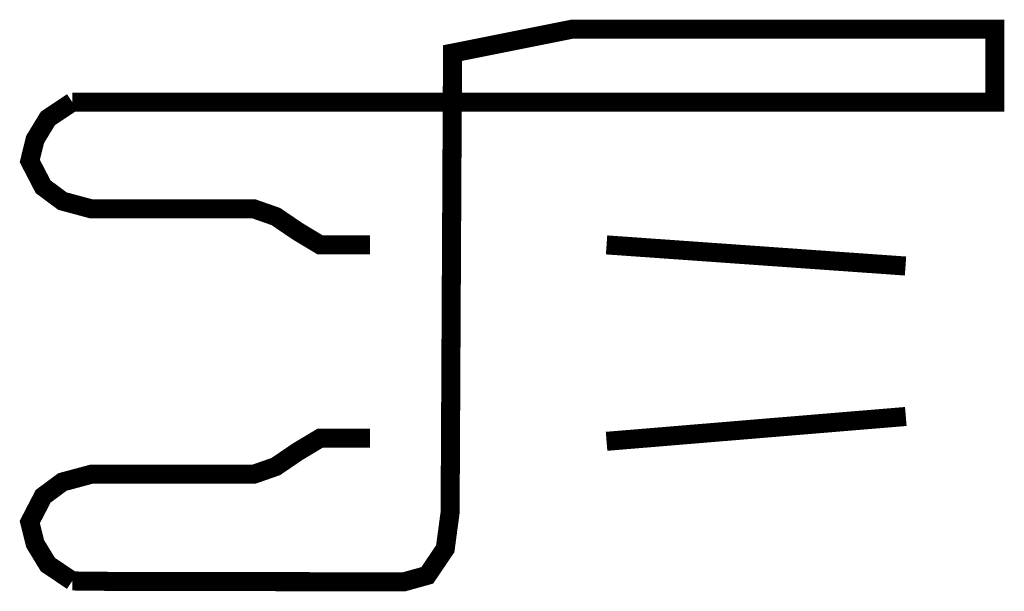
# Model space of a CAD drawing. Header units: metres. Extents: x 361 to 11389, y -5770 to 2389.
# Tile 2 of 3: x 10160 to 10522, y -5770 to -5560. Entities that reach past the tile are written whole.
import ezdxf

# ---------------------------------------------------------------- set-up
doc = ezdxf.new("R2010")
doc.units = ezdxf.units.M

msp = doc.modelspace()

# ---------------------------------------------------------------- linework, layer by layer
at = {"color": 1, "const_width": 7}
for points in [[(10179.69, -5766.39), (10196.37, -5766.58), (10301.66, -5766.7), (10310.15, -5764.34), (10316.77, -5754.55), (10318.56, -5741.23), (10319.45, -5572.3), (10363.35, -5563.53), (10518.77, -5563.53), (10518.77, -5590.33), (10206.54, -5590.33), (10179.69, -5590.33)], [(10289.15, -5642.83), (10270.78, -5642.83), (10262.61, -5637.92), (10254.49, -5632.4), (10246.38, -5629.56), (10186.78, -5629.61), (10176.05, -5626.72), (10168.98, -5621.46), (10164.06, -5611.98), (10166.03, -5604.03), (10170.72, -5596.34), (10179.69, -5590.33)], [(10485.96, -5650.6), (10376.07, -5642.83)], [(10486.07, -5705.92), (10376.07, -5715.05)], [(10289.15, -5713.87), (10270.78, -5713.9), (10262.61, -5718.8), (10254.49, -5724.32), (10246.38, -5727.16), (10186.78, -5727.12), (10176.05, -5730.01), (10168.98, -5735.26), (10164.06, -5744.74), (10166.03, -5752.69), (10170.72, -5760.39), (10179.69, -5766.39)]]:
    msp.add_lwpolyline(points, dxfattribs=at)

doc.saveas('drawing.dxf')
